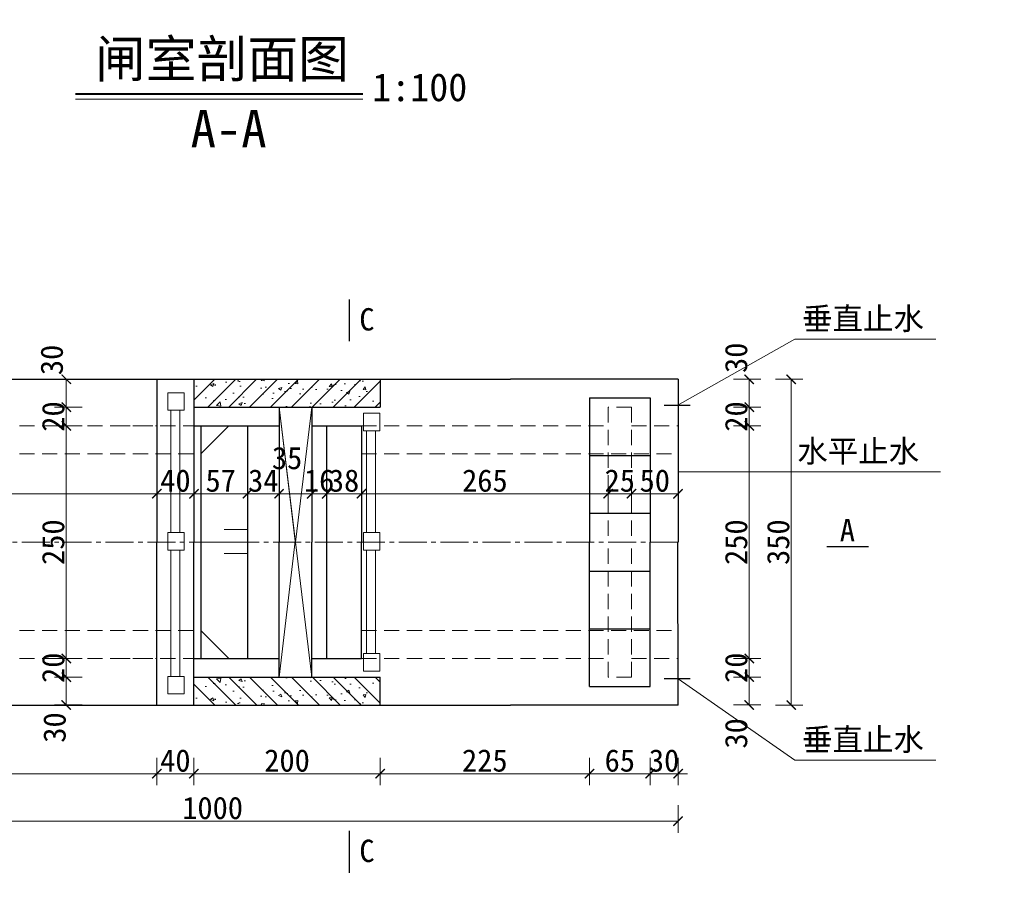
# Model space of a CAD drawing. Extents: x -13074 to 1448651, y 3648755 to 8081248.
# Tile 59 of 173: x 558884 to 558989, y 3858560 to 3858653. Entities that reach past the tile are written whole.
import ezdxf

# ---------------------------------------------------------------- set-up
doc = ezdxf.new("R2010")
doc.units = 0
doc.header["$PDMODE"] = 32
doc.header["$PDSIZE"] = 0.2
doc.linetypes.add('CENTER2', pattern=[1.125, 0.75, -0.125, 0.125, -0.125])
doc.linetypes.add('HIDDEN2', pattern=[0.1875, 0.125, -0.0625])
doc.layers.get('0').update_dxf_attribs({"linetype": 'CONTINUOUS'})
doc.layers.get('Defpoints').update_dxf_attribs({"linetype": 'CONTINUOUS'})
for name, color, linetype, lineweight in [('0.09标注线', 3, 'CONTINUOUS', 9), ('0.13填充', 8, 'CONTINUOUS', 9), ('0.15红线', 1, 'CONTINUOUS', 15), ('0.15虚线', 1, 'HIDDEN2', 15), ('0.30粗线', 7, 'CONTINUOUS', 30), ('文字', 7, 'CONTINUOUS', 15), ('新建路', 7, 'CONTINUOUS', 40), ('细实线', 3, 'CONTINUOUS', 20)]:
    doc.layers.add(name, color=color, linetype=linetype, lineweight=lineweight)
doc.layers.add('PUB_DIM', color=3, linetype='CONTINUOUS')
doc.styles.add('-仿宋_GB2312', font='FangSong_GB2312.ttf')
doc.styles.add('TSSD_Dimension', font='tssdeng.shx', dxfattribs={"width": 0.7, "bigfont": '1hztxt.shx'})
doc.dimstyles.new('TSSD_100_100', dxfattribs={"dimtxt": 300, "dimasz": 100, "dimexe": 100, "dimexo": 250, "dimgap": 100, "dimtad": 1, "dimdec": 0, "dimzin": 0, "dimdsep": 46, "dimtxsty": 'TSSD_Dimension', "dimblk": 'ARCHTICK', "dimcen": 0, "dimdle": 100, "dimclrt": 7, "dimadec": 0, "dimazin": 0, "dimtfac": 1, "dimtdec": 0, "dimtix": 1, "dimtmove": 2, "dimatfit": 3, "dimfxl": 1, "dimtolj": 1, "dimtzin": 0, "dimarcsym": 0})
doc.dimstyles.new('zzzz STANDARD', dxfattribs={"dimtxt": 2.3, "dimasz": 1, "dimexe": 1.25, "dimexo": 1.5, "dimgap": 0.2, "dimtad": 1, "dimdec": 0, "dimlfac": 10, "dimzin": 0, "dimdsep": 46, "dimtxsty": '-仿宋_GB2312', "dimblk": 'ARCHTICK', "dimcen": 0.09, "dimadec": 0, "dimazin": 0, "dimtfac": 1, "dimtdec": 0, "dimtix": 1, "dimtmove": 2, "dimatfit": 3, "dimfxl": 1.7, "dimfxlon": 1, "dimtolj": 1, "dimtzin": 0, "dimlwd": 9, "dimlwe": 9, "dimarcsym": 0})

# ---------------------------------------------------------------- blocks, each defined once
blk = doc.blocks.new('_ARCHTICK')
at = {"color": 0, "linetype": 'ByBlock', "const_width": 0.15}
blk.add_lwpolyline([(-0.5, -0.5), (0.5, 0.5)], dxfattribs=at)
blk = doc.blocks.new('*D1899')
at = {"layer": 'Defpoints', "color": 0, "linetype": 'Continuous', "lineweight": 13}
for p in [(558951.3, 3858581.75, -1.2), (558954.3, 3858579.75), (558954.3, 3858572.37)]:
    blk.add_point(p, dxfattribs=at)
at = {"layer": '新建路', "color": 0, "linetype": 'Continuous', "lineweight": 9}
for p, q in [((558951.3, 3858574.05), (558951.3, 3858571.12)), ((558954.3, 3858574.07), (558954.3, 3858571.12)), ((558951.3, 3858572.37), (558950.3, 3858572.37)), ((558951.3, 3858572.37), (558954.3, 3858572.37)), ((558954.3, 3858572.37), (558955.3, 3858572.37))]:
    blk.add_line(p, q, dxfattribs=at)
blk.add_blockref('_ARCHTICK', (558951.3, 3858572.37), dxfattribs=at)
at = {"layer": '新建路', "color": 0, "linetype": 'Continuous', "lineweight": 9, "rotation": 180}
blk.add_blockref('_ARCHTICK', (558954.3, 3858572.37), dxfattribs=at)
at = {"layer": '新建路', "color": 0, "linetype": 'Continuous', "lineweight": 13, "insert": (558952.8, 3858573.77), "char_height": 2.4, "attachment_point": 5, "style": '-仿宋_GB2312'}
blk.add_mtext('\\A1;30', dxfattribs=at)
blk = doc.blocks.new('*D1900')
at = {"layer": 'Defpoints', "color": 0, "linetype": 'Continuous', "lineweight": 13}
for p in [(558854.3, 3858579.75, -0.06), (558954.3, 3858579.75), (558854.3, 3858567.27)]:
    blk.add_point(p, dxfattribs=at)
at = {"layer": '新建路', "color": 0, "linetype": 'Continuous', "lineweight": 9}
for p, q in [((558854.3, 3858568.97), (558854.3, 3858566.02)), ((558954.3, 3858568.97), (558954.3, 3858566.02)), ((558954.3, 3858567.27), (558854.3, 3858567.27))]:
    blk.add_line(p, q, dxfattribs=at)
at = {"layer": '新建路', "color": 0, "linetype": 'Continuous', "lineweight": 9, "rotation": 180}
blk.add_blockref('_ARCHTICK', (558854.3, 3858567.27), dxfattribs=at)
at = {"layer": '新建路', "color": 0, "linetype": 'Continuous', "lineweight": 9}
blk.add_blockref('_ARCHTICK', (558954.3, 3858567.27), dxfattribs=at)
at = {"layer": '新建路', "color": 0, "linetype": 'Continuous', "lineweight": 13, "insert": (558904.3, 3858568.67), "char_height": 2.4, "attachment_point": 5, "style": '-仿宋_GB2312'}
blk.add_mtext('\\A1;1000', dxfattribs=at)
blk = doc.blocks.new('*D1907')
at = {"layer": 'Defpoints', "color": 0, "linetype": 'Continuous', "lineweight": 13}
for p in [(558954.3, 3858614.75), (558949.3, 3858611.75, -1.2), (558961.95, 3858611.75)]:
    blk.add_point(p, dxfattribs=at)
at = {"layer": '新建路', "color": 0, "linetype": 'Continuous', "lineweight": 9}
for p, q in [((558960.25, 3858614.75), (558963.2, 3858614.75)), ((558961.95, 3858614.75), (558961.95, 3858611.75)), ((558960.26, 3858611.75), (558963.2, 3858611.75))]:
    blk.add_line(p, q, dxfattribs=at)
for p, rotation in [((558961.95, 3858614.75), 90), ((558961.95, 3858611.75), 270)]:
    blk.add_blockref('_ARCHTICK', p, dxfattribs=dict(at, rotation=rotation))
at = {"layer": '新建路', "color": 0, "linetype": 'Continuous', "lineweight": 13, "insert": (558960.55, 3858617.06), "char_height": 2.4, "attachment_point": 5, "rotation": 90, "style": '-仿宋_GB2312'}
blk.add_mtext('\\A1;30', dxfattribs=at)
blk = doc.blocks.new('*D1908')
at = {"layer": 'Defpoints', "color": 0, "linetype": 'Continuous', "lineweight": 13}
for p in [(558949.3, 3858611.75, -1.2), (558954.3, 3858609.75, -1.04), (558961.95, 3858609.75)]:
    blk.add_point(p, dxfattribs=at)
at = {"layer": '新建路', "color": 0, "linetype": 'Continuous', "lineweight": 9}
for p, q in [((558960.26, 3858611.75), (558963.2, 3858611.75)), ((558961.95, 3858611.75), (558961.95, 3858612.75)), ((558961.95, 3858611.75), (558961.95, 3858609.75)), ((558960.27, 3858609.75), (558963.2, 3858609.75)), ((558961.95, 3858609.75), (558961.95, 3858608.75))]:
    blk.add_line(p, q, dxfattribs=at)
for p, rotation in [((558961.95, 3858611.75), 270), ((558961.95, 3858609.75), 90)]:
    blk.add_blockref('_ARCHTICK', p, dxfattribs=dict(at, rotation=rotation))
at = {"layer": '新建路', "color": 0, "linetype": 'Continuous', "lineweight": 13, "insert": (558960.55, 3858610.75), "char_height": 2.4, "attachment_point": 5, "rotation": 90, "style": '-仿宋_GB2312'}
blk.add_mtext('\\A1;20', dxfattribs=at)
blk = doc.blocks.new('*D1909')
at = {"layer": 'Defpoints', "color": 0, "linetype": 'Continuous', "lineweight": 13}
for p in [(558954.3, 3858609.75, -1.04), (558954.3, 3858584.75, -0.6), (558961.95, 3858584.75)]:
    blk.add_point(p, dxfattribs=at)
at = {"layer": '新建路', "color": 0, "linetype": 'Continuous', "lineweight": 9}
for p, q in [((558960.27, 3858609.75), (558963.2, 3858609.75)), ((558961.95, 3858609.75), (558961.95, 3858584.75)), ((558960.26, 3858584.75), (558963.2, 3858584.75))]:
    blk.add_line(p, q, dxfattribs=at)
for p, rotation in [((558961.95, 3858609.75), 90), ((558961.95, 3858584.75), 270)]:
    blk.add_blockref('_ARCHTICK', p, dxfattribs=dict(at, rotation=rotation))
at = {"layer": '新建路', "color": 0, "linetype": 'Continuous', "lineweight": 13, "insert": (558960.55, 3858597.25), "char_height": 2.4, "attachment_point": 5, "rotation": 90, "style": '-仿宋_GB2312'}
blk.add_mtext('\\A1;250', dxfattribs=at)
blk = doc.blocks.new('*D1910')
at = {"layer": 'Defpoints', "color": 0, "linetype": 'Continuous', "lineweight": 13}
for p in [(558954.3, 3858584.75, -0.6), (558949.3, 3858582.75, -1.2), (558961.95, 3858582.75)]:
    blk.add_point(p, dxfattribs=at)
at = {"layer": '新建路', "color": 0, "linetype": 'Continuous', "lineweight": 9}
for p, q in [((558961.95, 3858584.75), (558961.95, 3858585.75)), ((558960.26, 3858584.75), (558963.2, 3858584.75)), ((558961.95, 3858584.75), (558961.95, 3858582.75)), ((558960.26, 3858582.75), (558963.2, 3858582.75)), ((558961.95, 3858582.75), (558961.95, 3858581.75))]:
    blk.add_line(p, q, dxfattribs=at)
for p, rotation in [((558961.95, 3858584.75), 270), ((558961.95, 3858582.75), 90)]:
    blk.add_blockref('_ARCHTICK', p, dxfattribs=dict(at, rotation=rotation))
at = {"layer": '新建路', "color": 0, "linetype": 'Continuous', "lineweight": 13, "insert": (558960.55, 3858583.75), "char_height": 2.4, "attachment_point": 5, "rotation": 90, "style": '-仿宋_GB2312'}
blk.add_mtext('\\A1;20', dxfattribs=at)
blk = doc.blocks.new('*D1911')
at = {"layer": 'Defpoints', "color": 0, "linetype": 'Continuous', "lineweight": 13}
for p in [(558949.3, 3858582.75, -1.2), (558954.3, 3858579.75), (558961.95, 3858579.75)]:
    blk.add_point(p, dxfattribs=at)
at = {"layer": '新建路', "color": 0, "linetype": 'Continuous', "lineweight": 9}
for p, q in [((558960.26, 3858582.75), (558963.2, 3858582.75)), ((558961.95, 3858582.75), (558961.95, 3858579.75)), ((558960.25, 3858579.75), (558963.2, 3858579.75))]:
    blk.add_line(p, q, dxfattribs=at)
for p, rotation in [((558961.95, 3858582.75), 90), ((558961.95, 3858579.75), 270)]:
    blk.add_blockref('_ARCHTICK', p, dxfattribs=dict(at, rotation=rotation))
at = {"layer": '新建路', "color": 0, "linetype": 'Continuous', "lineweight": 13, "insert": (558960.55, 3858576.7), "char_height": 2.4, "attachment_point": 5, "rotation": 90, "style": '-仿宋_GB2312'}
blk.add_mtext('\\A1;30', dxfattribs=at)
blk = doc.blocks.new('*D1913')
at = {"layer": 'Defpoints', "color": 0, "linetype": 'Continuous', "lineweight": 13}
for p in [(558954.3, 3858614.75), (558949.3, 3858609.75, -1.2), (558949.3, 3858602.45)]:
    blk.add_point(p, dxfattribs=at)
at = {"layer": '新建路', "color": 0, "linetype": 'Continuous', "lineweight": 9}
for p, q in [((558949.3, 3858604.12), (558949.3, 3858601.2)), ((558954.3, 3858604.15), (558954.3, 3858601.2)), ((558954.3, 3858602.45), (558949.3, 3858602.45))]:
    blk.add_line(p, q, dxfattribs=at)
at = {"layer": '新建路', "color": 0, "linetype": 'Continuous', "lineweight": 9, "rotation": 180}
blk.add_blockref('_ARCHTICK', (558949.3, 3858602.45), dxfattribs=at)
at = {"layer": '新建路', "color": 0, "linetype": 'Continuous', "lineweight": 9}
blk.add_blockref('_ARCHTICK', (558954.3, 3858602.45), dxfattribs=at)
at = {"layer": '新建路', "color": 0, "linetype": 'Continuous', "lineweight": 13, "insert": (558951.8, 3858603.85), "char_height": 2.4, "attachment_point": 5, "style": '-仿宋_GB2312'}
blk.add_mtext('\\A1;50', dxfattribs=at)
blk = doc.blocks.new('*D1914')
at = {"layer": 'Defpoints', "color": 0, "linetype": 'Continuous', "lineweight": 13}
for p in [(558946.79, 3858611.75, -1.2), (558949.3, 3858609.75, -1.2), (558946.79, 3858602.45)]:
    blk.add_point(p, dxfattribs=at)
at = {"layer": '新建路', "color": 0, "linetype": 'Continuous', "lineweight": 9}
for p, q in [((558946.79, 3858604.13), (558946.79, 3858601.2)), ((558949.3, 3858604.12), (558949.3, 3858601.2)), ((558946.79, 3858602.45), (558945.79, 3858602.45)), ((558949.3, 3858602.45), (558946.79, 3858602.45)), ((558949.3, 3858602.45), (558950.3, 3858602.45))]:
    blk.add_line(p, q, dxfattribs=at)
blk.add_blockref('_ARCHTICK', (558946.79, 3858602.45), dxfattribs=at)
at = {"layer": '新建路', "color": 0, "linetype": 'Continuous', "lineweight": 9, "rotation": 180}
blk.add_blockref('_ARCHTICK', (558949.3, 3858602.45), dxfattribs=at)
at = {"layer": '新建路', "color": 0, "linetype": 'Continuous', "lineweight": 13, "insert": (558948.04, 3858603.85), "char_height": 2.4, "attachment_point": 5, "style": '-仿宋_GB2312'}
blk.add_mtext('\\A1;25', dxfattribs=at)
blk = doc.blocks.new('*D1915')
at = {"layer": 'Defpoints', "color": 0, "linetype": 'Continuous', "lineweight": 13}
for p in [(558946.8, 3858611.75, -1.2), (558920.3, 3858609.75, 0.83), (558920.3, 3858602.45)]:
    blk.add_point(p, dxfattribs=at)
at = {"layer": '新建路', "color": 0, "linetype": 'Continuous', "lineweight": 9}
for p, q in [((558920.3, 3858604.13), (558920.3, 3858601.2)), ((558946.8, 3858604.13), (558946.8, 3858601.2)), ((558946.8, 3858602.45), (558920.3, 3858602.45))]:
    blk.add_line(p, q, dxfattribs=at)
at = {"layer": '新建路', "color": 0, "linetype": 'Continuous', "lineweight": 9, "rotation": 180}
blk.add_blockref('_ARCHTICK', (558920.3, 3858602.45), dxfattribs=at)
at = {"layer": '新建路', "color": 0, "linetype": 'Continuous', "lineweight": 9}
blk.add_blockref('_ARCHTICK', (558946.8, 3858602.45), dxfattribs=at)
at = {"layer": '新建路', "color": 0, "linetype": 'Continuous', "lineweight": 13, "insert": (558933.55, 3858603.85), "char_height": 2.4, "attachment_point": 5, "style": '-仿宋_GB2312'}
blk.add_mtext('\\A1;265', dxfattribs=at)
blk = doc.blocks.new('*D1916')
at = {"layer": 'Defpoints', "color": 0, "linetype": 'Continuous', "lineweight": 13}
for p in [(558916.55, 3858609.75), (558920.3, 3858606.75, -0.6), (558916.55, 3858602.45)]:
    blk.add_point(p, dxfattribs=at)
at = {"layer": '新建路', "color": 0, "linetype": 'Continuous', "lineweight": 9}
for p, q in [((558916.55, 3858604.15), (558916.55, 3858601.2)), ((558920.3, 3858604.13), (558920.3, 3858601.2)), ((558920.3, 3858602.45), (558916.55, 3858602.45))]:
    blk.add_line(p, q, dxfattribs=at)
at = {"layer": '新建路', "color": 0, "linetype": 'Continuous', "lineweight": 9, "rotation": 180}
blk.add_blockref('_ARCHTICK', (558916.55, 3858602.45), dxfattribs=at)
at = {"layer": '新建路', "color": 0, "linetype": 'Continuous', "lineweight": 9}
blk.add_blockref('_ARCHTICK', (558920.3, 3858602.45), dxfattribs=at)
at = {"layer": '新建路', "color": 0, "linetype": 'Continuous', "lineweight": 13, "insert": (558918.42, 3858603.85), "char_height": 2.4, "attachment_point": 5, "style": '-仿宋_GB2312'}
blk.add_mtext('\\A1;38', dxfattribs=at)
blk = doc.blocks.new('*D1917')
at = {"layer": 'Defpoints', "color": 0, "linetype": 'Continuous', "lineweight": 13}
for p in [(558914.94, 3858609.75, -0.96), (558916.55, 3858609.75), (558914.94, 3858602.45)]:
    blk.add_point(p, dxfattribs=at)
at = {"layer": '新建路', "color": 0, "linetype": 'Continuous', "lineweight": 9}
for p, q in [((558914.94, 3858604.13), (558914.94, 3858601.2)), ((558916.55, 3858604.15), (558916.55, 3858601.2)), ((558914.94, 3858602.45), (558913.94, 3858602.45)), ((558916.55, 3858602.45), (558914.94, 3858602.45)), ((558916.55, 3858602.45), (558917.55, 3858602.45))]:
    blk.add_line(p, q, dxfattribs=at)
blk.add_blockref('_ARCHTICK', (558914.94, 3858602.45), dxfattribs=at)
at = {"layer": '新建路', "color": 0, "linetype": 'Continuous', "lineweight": 9, "rotation": 180}
blk.add_blockref('_ARCHTICK', (558916.55, 3858602.45), dxfattribs=at)
at = {"layer": '新建路', "color": 0, "linetype": 'Continuous', "lineweight": 13, "insert": (558915.74, 3858603.85), "char_height": 2.4, "attachment_point": 5, "style": '-仿宋_GB2312'}
blk.add_mtext('\\A1;16', dxfattribs=at)
blk = doc.blocks.new('*D1918')
at = {"layer": 'Defpoints', "color": 0, "linetype": 'Continuous', "lineweight": 13}
for p in [(558911.44, 3858611.75, -0.95), (558914.94, 3858609.75, -0.96), (558911.44, 3858602.45)]:
    blk.add_point(p, dxfattribs=at)
at = {"layer": '新建路', "color": 0, "linetype": 'Continuous', "lineweight": 9}
for p, q in [((558911.44, 3858604.13), (558911.44, 3858601.2)), ((558914.94, 3858604.13), (558914.94, 3858601.2)), ((558914.94, 3858602.45), (558911.44, 3858602.45))]:
    blk.add_line(p, q, dxfattribs=at)
at = {"layer": '新建路', "color": 0, "linetype": 'Continuous', "lineweight": 9, "rotation": 180}
blk.add_blockref('_ARCHTICK', (558911.44, 3858602.45), dxfattribs=at)
at = {"layer": '新建路', "color": 0, "linetype": 'Continuous', "lineweight": 9}
blk.add_blockref('_ARCHTICK', (558914.94, 3858602.45), dxfattribs=at)
at = {"layer": '新建路', "color": 0, "linetype": 'Continuous', "lineweight": 13, "insert": (558912.3, 3858606.27), "char_height": 2.4, "attachment_point": 5, "style": '-仿宋_GB2312'}
blk.add_mtext('\\A1;35', dxfattribs=at)
blk = doc.blocks.new('*D1919')
at = {"layer": 'Defpoints', "color": 0, "linetype": 'Continuous', "lineweight": 13}
for p in [(558911.44, 3858611.75, -0.95), (558908.05, 3858609.75, 0.32), (558908.05, 3858602.45)]:
    blk.add_point(p, dxfattribs=at)
at = {"layer": '新建路', "color": 0, "linetype": 'Continuous', "lineweight": 9}
for p, q in [((558908.05, 3858604.14), (558908.05, 3858601.2)), ((558911.44, 3858604.13), (558911.44, 3858601.2)), ((558911.44, 3858602.45), (558908.05, 3858602.45))]:
    blk.add_line(p, q, dxfattribs=at)
at = {"layer": '新建路', "color": 0, "linetype": 'Continuous', "lineweight": 9, "rotation": 180}
blk.add_blockref('_ARCHTICK', (558908.05, 3858602.45), dxfattribs=at)
at = {"layer": '新建路', "color": 0, "linetype": 'Continuous', "lineweight": 9}
blk.add_blockref('_ARCHTICK', (558911.44, 3858602.45), dxfattribs=at)
at = {"layer": '新建路', "color": 0, "linetype": 'Continuous', "lineweight": 13, "insert": (558909.74, 3858603.85), "char_height": 2.4, "attachment_point": 5, "style": '-仿宋_GB2312'}
blk.add_mtext('\\A1;34', dxfattribs=at)
blk = doc.blocks.new('*D1920')
at = {"layer": 'Defpoints', "color": 0, "linetype": 'Continuous', "lineweight": 13}
for p in [(558902.3, 3858609.75, -0.29), (558908.05, 3858609.75, 0.32), (558902.3, 3858602.45)]:
    blk.add_point(p, dxfattribs=at)
at = {"layer": '新建路', "color": 0, "linetype": 'Continuous', "lineweight": 9}
for p, q in [((558902.3, 3858604.14), (558902.3, 3858601.2)), ((558908.05, 3858604.14), (558908.05, 3858601.2)), ((558908.05, 3858602.45), (558902.3, 3858602.45))]:
    blk.add_line(p, q, dxfattribs=at)
at = {"layer": '新建路', "color": 0, "linetype": 'Continuous', "lineweight": 9, "rotation": 180}
blk.add_blockref('_ARCHTICK', (558902.3, 3858602.45), dxfattribs=at)
at = {"layer": '新建路', "color": 0, "linetype": 'Continuous', "lineweight": 9}
blk.add_blockref('_ARCHTICK', (558908.05, 3858602.45), dxfattribs=at)
at = {"layer": '新建路', "color": 0, "linetype": 'Continuous', "lineweight": 13, "insert": (558905.17, 3858603.85), "char_height": 2.4, "attachment_point": 5, "style": '-仿宋_GB2312'}
blk.add_mtext('\\A1;57', dxfattribs=at)
blk = doc.blocks.new('*D1921')
at = {"layer": 'Defpoints', "color": 0, "linetype": 'Continuous', "lineweight": 13}
for p in [(558898.3, 3858609.75, -1.48), (558902.3, 3858609.75, -0.29), (558898.3, 3858602.45)]:
    blk.add_point(p, dxfattribs=at)
at = {"layer": '新建路', "color": 0, "linetype": 'Continuous', "lineweight": 9}
for p, q in [((558898.3, 3858604.1), (558898.3, 3858601.2)), ((558902.3, 3858604.14), (558902.3, 3858601.2)), ((558902.3, 3858602.45), (558898.3, 3858602.45))]:
    blk.add_line(p, q, dxfattribs=at)
at = {"layer": '新建路', "color": 0, "linetype": 'Continuous', "lineweight": 9, "rotation": 180}
blk.add_blockref('_ARCHTICK', (558898.3, 3858602.45), dxfattribs=at)
at = {"layer": '新建路', "color": 0, "linetype": 'Continuous', "lineweight": 9}
blk.add_blockref('_ARCHTICK', (558902.3, 3858602.45), dxfattribs=at)
at = {"layer": '新建路', "color": 0, "linetype": 'Continuous', "lineweight": 13, "insert": (558900.3, 3858603.85), "char_height": 2.4, "attachment_point": 5, "style": '-仿宋_GB2312'}
blk.add_mtext('\\A1;40', dxfattribs=at)
blk = doc.blocks.new('*D1922')
at = {"layer": 'Defpoints', "color": 0, "linetype": 'Continuous', "lineweight": 13}
for p in [(558898.3, 3858614.75, -0.06), (558854.3, 3858609.75, -0.06), (558854.3, 3858602.45)]:
    blk.add_point(p, dxfattribs=at)
at = {"layer": '新建路', "color": 0, "linetype": 'Continuous', "lineweight": 9}
for p, q in [((558854.3, 3858604.15), (558854.3, 3858601.2)), ((558898.3, 3858604.15), (558898.3, 3858601.2)), ((558898.3, 3858602.45), (558854.3, 3858602.45))]:
    blk.add_line(p, q, dxfattribs=at)
at = {"layer": '新建路', "color": 0, "linetype": 'Continuous', "lineweight": 9, "rotation": 180}
blk.add_blockref('_ARCHTICK', (558854.3, 3858602.45), dxfattribs=at)
at = {"layer": '新建路', "color": 0, "linetype": 'Continuous', "lineweight": 9}
blk.add_blockref('_ARCHTICK', (558898.3, 3858602.45), dxfattribs=at)
at = {"layer": '新建路', "color": 0, "linetype": 'Continuous', "lineweight": 13, "insert": (558876.3, 3858603.85), "char_height": 2.4, "attachment_point": 5, "style": '-仿宋_GB2312'}
blk.add_mtext('\\A1;440', dxfattribs=at)
blk = doc.blocks.new('*D1923')
at = {"layer": 'Defpoints', "color": 0, "linetype": 'Continuous', "lineweight": 13}
for p in [(558902.3, 3858614.75), (558888.58, 3858611.75), (558902.3, 3858611.75)]:
    blk.add_point(p, dxfattribs=at)
at = {"layer": '新建路', "color": 0, "linetype": 'Continuous', "lineweight": 9}
for p, q in [((558890.28, 3858614.75), (558887.33, 3858614.75)), ((558888.58, 3858614.75), (558888.58, 3858611.75)), ((558890.28, 3858611.75), (558887.33, 3858611.75))]:
    blk.add_line(p, q, dxfattribs=at)
for p, rotation in [((558888.58, 3858614.75), 90), ((558888.58, 3858611.75), 270)]:
    blk.add_blockref('_ARCHTICK', p, dxfattribs=dict(at, rotation=rotation))
at = {"layer": '新建路', "color": 0, "linetype": 'Continuous', "lineweight": 13, "insert": (558887.03, 3858616.83), "char_height": 2.4, "attachment_point": 5, "rotation": 90, "style": '-仿宋_GB2312'}
blk.add_mtext('\\A1;30', dxfattribs=at)
blk = doc.blocks.new('*D1924')
at = {"layer": 'Defpoints', "color": 0, "linetype": 'Continuous', "lineweight": 13}
for p in [(558902.3, 3858611.75), (558888.58, 3858609.75), (558905.3, 3858609.75)]:
    blk.add_point(p, dxfattribs=at)
at = {"layer": '新建路', "color": 0, "linetype": 'Continuous', "lineweight": 9}
for p, q in [((558890.28, 3858611.75), (558887.33, 3858611.75)), ((558888.58, 3858611.75), (558888.58, 3858612.75)), ((558888.58, 3858611.75), (558888.58, 3858609.75)), ((558890.28, 3858609.75), (558887.33, 3858609.75)), ((558888.58, 3858609.75), (558888.58, 3858608.75))]:
    blk.add_line(p, q, dxfattribs=at)
for p, rotation in [((558888.58, 3858611.75), 270), ((558888.58, 3858609.75), 90)]:
    blk.add_blockref('_ARCHTICK', p, dxfattribs=dict(at, rotation=rotation))
at = {"layer": '新建路', "color": 0, "linetype": 'Continuous', "lineweight": 13, "insert": (558887.18, 3858610.75), "char_height": 2.4, "attachment_point": 5, "rotation": 90, "style": '-仿宋_GB2312'}
blk.add_mtext('\\A1;20', dxfattribs=at)
blk = doc.blocks.new('*D1925')
at = {"layer": 'Defpoints', "color": 0, "linetype": 'Continuous', "lineweight": 13}
for p in [(558905.3, 3858609.75), (558888.58, 3858584.75), (558905.3, 3858584.75)]:
    blk.add_point(p, dxfattribs=at)
at = {"layer": '新建路', "color": 0, "linetype": 'Continuous', "lineweight": 9}
for p, q in [((558890.28, 3858609.75), (558887.33, 3858609.75)), ((558888.58, 3858609.75), (558888.58, 3858584.75)), ((558890.28, 3858584.75), (558887.33, 3858584.75))]:
    blk.add_line(p, q, dxfattribs=at)
for p, rotation in [((558888.58, 3858609.75), 90), ((558888.58, 3858584.75), 270)]:
    blk.add_blockref('_ARCHTICK', p, dxfattribs=dict(at, rotation=rotation))
at = {"layer": '新建路', "color": 0, "linetype": 'Continuous', "lineweight": 13, "insert": (558887.18, 3858597.25), "char_height": 2.4, "attachment_point": 5, "rotation": 90, "style": '-仿宋_GB2312'}
blk.add_mtext('\\A1;250', dxfattribs=at)
blk = doc.blocks.new('*D1926')
at = {"layer": 'Defpoints', "color": 0, "linetype": 'Continuous', "lineweight": 13}
for p in [(558905.3, 3858584.75), (558888.58, 3858582.75), (558905.3, 3858582.75)]:
    blk.add_point(p, dxfattribs=at)
at = {"layer": '新建路', "color": 0, "linetype": 'Continuous', "lineweight": 9}
for p, q in [((558888.58, 3858584.75), (558888.58, 3858585.75)), ((558890.28, 3858584.75), (558887.33, 3858584.75)), ((558888.58, 3858584.75), (558888.58, 3858582.75)), ((558890.28, 3858582.75), (558887.33, 3858582.75)), ((558888.58, 3858582.75), (558888.58, 3858581.75))]:
    blk.add_line(p, q, dxfattribs=at)
for p, rotation in [((558888.58, 3858584.75), 270), ((558888.58, 3858582.75), 90)]:
    blk.add_blockref('_ARCHTICK', p, dxfattribs=dict(at, rotation=rotation))
at = {"layer": '新建路', "color": 0, "linetype": 'Continuous', "lineweight": 13, "insert": (558887.18, 3858583.75), "char_height": 2.4, "attachment_point": 5, "rotation": 90, "style": '-仿宋_GB2312'}
blk.add_mtext('\\A1;20', dxfattribs=at)
blk = doc.blocks.new('*D1927')
at = {"layer": 'Defpoints', "color": 0, "linetype": 'Continuous', "lineweight": 13}
for p in [(558905.3, 3858582.75), (558888.58, 3858579.75), (558902.3, 3858579.75)]:
    blk.add_point(p, dxfattribs=at)
at = {"layer": '新建路', "color": 0, "linetype": 'Continuous', "lineweight": 9}
for p, q in [((558890.28, 3858582.75), (558887.33, 3858582.75)), ((558888.58, 3858582.75), (558888.58, 3858579.75)), ((558890.28, 3858579.75), (558887.33, 3858579.75))]:
    blk.add_line(p, q, dxfattribs=at)
for p, rotation in [((558888.58, 3858582.75), 90), ((558888.58, 3858579.75), 270)]:
    blk.add_blockref('_ARCHTICK', p, dxfattribs=dict(at, rotation=rotation))
at = {"layer": '新建路', "color": 0, "linetype": 'Continuous', "lineweight": 13, "insert": (558887.33, 3858577.33), "char_height": 2.4, "attachment_point": 5, "rotation": 90, "style": '-仿宋_GB2312'}
blk.add_mtext('\\A1;30', dxfattribs=at)
blk = doc.blocks.new('*D1928')
at = {"layer": 'Defpoints', "color": 0, "linetype": 'Continuous', "lineweight": 13}
for p in [(558944.79, 3858581.75, -0.6), (558922.3, 3858579.75, 1.87), (558944.79, 3858572.37)]:
    blk.add_point(p, dxfattribs=at)
at = {"layer": '新建路', "color": 0, "linetype": 'Continuous', "lineweight": 9}
for p, q in [((558922.3, 3858574), (558922.3, 3858571.12)), ((558944.79, 3858574.06), (558944.79, 3858571.12)), ((558922.3, 3858572.37), (558944.79, 3858572.37))]:
    blk.add_line(p, q, dxfattribs=at)
at = {"layer": '新建路', "color": 0, "linetype": 'Continuous', "lineweight": 9, "rotation": 180}
blk.add_blockref('_ARCHTICK', (558922.3, 3858572.37), dxfattribs=at)
at = {"layer": '新建路', "color": 0, "linetype": 'Continuous', "lineweight": 9}
blk.add_blockref('_ARCHTICK', (558944.79, 3858572.37), dxfattribs=at)
at = {"layer": '新建路', "color": 0, "linetype": 'Continuous', "lineweight": 13, "insert": (558933.54, 3858573.77), "char_height": 2.4, "attachment_point": 5, "style": '-仿宋_GB2312'}
blk.add_mtext('\\A1;225', dxfattribs=at)
blk = doc.blocks.new('*D1656')
at = {"layer": 'Defpoints', "color": 0, "lineweight": 13}
for p in [(795706, 267581), (795535, 266220), (795733, 266164), (795134, 265865), (795134, 265865)]:
    blk.add_point(p, dxfattribs=at)
at = {"layer": 'PUB_DIM', "color": 0, "lineweight": -2}
blk.add_arc((795134, 265865), 536, 26.5651, 71.5651, dxfattribs=at)
at = {"layer": 'PUB_DIM', "color": 0, "lineweight": -2, "xscale": 100, "yscale": 100, "zscale": 100}
for p, rotation in [((795303, 266373), 161.5650511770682), ((795614, 266104), 296.5650511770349)]:
    blk.add_blockref('_ARCHTICK', p, dxfattribs=dict(at, rotation=rotation))
blk = doc.blocks.new('123')
at = {"layer": 'PUB_DIM', "color": 7}
dim = blk.add_angular_dim_2l(base=(795535.2, 266220.4), line1=((795732.5, 266163.8), (795133.8, 265864.5)), line2=((795133.8, 265864.5), (795706, 267580.9)), text=' ', dimstyle='TSSD_100_100', dxfattribs=at)
dim.commit()
dim.dimension.update_dxf_attribs({"geometry": '*D1656', "text_midpoint": (426562.1, 722353.3)})

msp = doc.modelspace()

# ---------------------------------------------------------------- hatches: boundary and pattern name
at = {"layer": '0.09标注线', "linetype": 'Continuous', "lineweight": 13}
h = msp.add_hatch(dxfattribs=at)
h.set_pattern_fill('AR-CONC', color=256, scale=0.02, style=0)
h.set_pattern_definition([(50, (558899.2953, 3858611.747), (3.6437, -0.3188), [0.381, -4.191]), (355, (558899.2953, 3858611.747), (-0.70486, 3.82113), [0.3048, -3.3528]), (100.451, (558899.599, 3858611.7204), (2.93885, 3.50233), [0.3238, -3.5618]), (46.184, (558899.2953, 3858612.763), (5.4216, -0.84085), [0.5715, -6.2865]), (96.636, (558899.747, 3858612.693), (4.7481, 4.9485), [0.4857, -5.3427]), (351.184, (558899.2953, 3858612.763), (4.7481, 4.9485), [0.4572, -5.0292]), (21, (558899.8033, 3858612.509), (3.0323, -2.0453), [0.381, -4.191]), (326, (558899.8033, 3858612.509), (1.23604, 3.68376), [0.3048, -3.3528]), (71.451, (558900.056, 3858612.3385), (4.26833, 1.63846), [0.3238, -3.5618]), (37.5, (558899.2953, 3858611.7469), (0.06177, 1.6911), [0, -3.31216, 0, -3.4036, 0, -3.3655]), (7.5, (558899.2953, 3858611.747), (1.3364, 2.00361), [0, -1.94056, 0, -3.23596, 0, -1.2827]), (327.5, (558898.1624, 3858611.7469), (2.71181, -0.114575), [0, -1.27, 0, -3.9624, 0, -5.2578]), (317.5, (558897.6544, 3858611.747), (2.96258, 0.50853), [0, -1.651, 0, -2.63144, 0, -3.7338])])
h.paths.add_polyline_path([(558902.295, 3858614.747), (558902.295, 3858611.747), (558902.295, 3858611.747), (558902.295, 3858614.747)])
h.paths.add_polyline_path([(558922.296, 3858611.747), (558922.296, 3858614.747), (558902.295, 3858614.747), (558902.295, 3858611.747)])
h = msp.add_hatch(dxfattribs=at)
h.set_pattern_fill('ANSI31', color=256, scale=0.5, style=0)
h.set_pattern_definition([(45, (558899.2953, 3858611.747), (-1.12253, 1.12253), [])])
h.paths.add_polyline_path([(558902.295, 3858614.747), (558902.295, 3858611.747), (558902.295, 3858611.747), (558902.295, 3858614.747)])
h.paths.add_polyline_path([(558922.296, 3858611.747), (558922.296, 3858614.747), (558902.295, 3858614.747), (558902.295, 3858611.747)])
h = msp.add_hatch(dxfattribs=at)
h.set_pattern_fill('AR-CONC', color=256, scale=0.02, style=0)
h.set_pattern_definition([(310, (558899.2953, 3858582.747), (3.6437, 0.3188), [0.381, -4.191]), (5, (558899.2953, 3858582.747), (-0.70486, -3.82113), [0.3048, -3.3528]), (259.549, (558899.599, 3858582.7735), (2.93885, -3.50233), [0.3238, -3.5618]), (313.816, (558899.2953, 3858581.731), (5.4216, 0.84085), [0.5715, -6.2865]), (263.364, (558899.747, 3858581.801), (4.7481, -4.9485), [0.4857, -5.3427]), (8.816, (558899.2953, 3858581.731), (4.7481, -4.9485), [0.4572, -5.0292]), (339, (558899.8033, 3858581.985), (3.0323, 2.0453), [0.381, -4.191]), (34, (558899.8033, 3858581.985), (1.23604, -3.68376), [0.3048, -3.3528]), (288.549, (558900.056, 3858582.1554), (4.26833, -1.63846), [0.3238, -3.5618]), (322.5, (558899.2953, 3858582.7469), (0.06177, -1.6911), [0, -3.31216, 0, -3.4036, 0, -3.3655]), (352.5, (558899.2953, 3858582.747), (1.3364, -2.00361), [0, -1.94056, 0, -3.23596, 0, -1.2827]), (32.5, (558898.1624, 3858582.7469), (2.71181, 0.114575), [0, -1.27, 0, -3.9624, 0, -5.2578]), (42.5, (558897.6544, 3858582.747), (2.96258, -0.50853), [0, -1.651, 0, -2.63144, 0, -3.7338])])
h.paths.add_polyline_path([(558902.295, 3858579.747), (558902.295, 3858582.747), (558902.295, 3858582.747), (558902.295, 3858579.747)])
h.paths.add_polyline_path([(558922.296, 3858582.747), (558922.296, 3858579.747), (558902.295, 3858579.747), (558902.295, 3858582.747)])
h = msp.add_hatch(dxfattribs=at)
h.set_pattern_fill('ANSI31', color=256, scale=0.5, style=0)
h.set_pattern_definition([(315, (558899.2953, 3858582.747), (-1.12253, -1.12253), [])])
h.paths.add_polyline_path([(558902.295, 3858579.747), (558902.295, 3858582.747), (558902.295, 3858582.747), (558902.295, 3858579.747)])
h.paths.add_polyline_path([(558922.296, 3858582.747), (558922.296, 3858579.747), (558902.295, 3858579.747), (558902.295, 3858582.747)])

# ---------------------------------------------------------------- linework, layer by layer
for p, q in [((558954.202, 3858611.928, -0.536), (558966.862, 3858619.054)), ((558914.944, 3858582.747, 0.527), (558911.444, 3858611.747, 0.528)), ((558903.045, 3858606.747, 1.799), (558906.048, 3858609.747, 0.311)), ((558908.045, 3858598.619, 1.798), (558905.545, 3858598.619, 1.798)), ((558908.045, 3858597.247, 1.798), (558903.045, 3858597.247, 1.798)), ((558908.045, 3858596.031, 1.798), (558905.545, 3858596.031, 1.798)), ((558903.045, 3858587.747, 1.799), (558906.048, 3858584.747, 0.311)), ((558954.296, 3858582.566, -0.536), (558966.862, 3858573.823))]:
    msp.add_line(p, q, dxfattribs=at)
at = {"layer": '0.09标注线', "color": 3, "lineweight": 13}
for p, q in [((558966.862, 3858619.054), (558981.989, 3858619.054)), ((558954.296, 3858604.802, -0.304), (558982.497, 3858604.802, -0.304)), ((558966.862, 3858573.823), (558981.989, 3858573.823))]:
    msp.add_line(p, q, dxfattribs=at)
at = {"layer": '0.09标注线', "ltscale": 0.005}
for p, q in [((558913.181, 3858597.354, 0.527), (558911.444, 3858611.747, 0.528)), ((558914.944, 3858611.747, 0.527), (558913.194, 3858597.247, 0.527)), ((558913.181, 3858597.354, 0.527), (558911.444, 3858582.747, 0.528)), ((558914.944, 3858582.747, 0.527), (558913.194, 3858597.247, 0.527))]:
    msp.add_line(p, q, dxfattribs=at)
at = {"layer": '0.09标注线', "color": 3, "lineweight": 9}
msp.add_line((558954.297, 3858587.747, -0.536), (558954.295, 3858587.747, -0.536), dxfattribs=at)
at = {"layer": '0.13填充', "lineweight": 40, "ltscale": 0.005}
msp.add_line((558889.571, 3858645.413), (558920.419, 3858645.413), dxfattribs=at)
at = {"layer": '0.13填充', "ltscale": 0.005}
msp.add_line((558889.571, 3858644.866), (558920.419, 3858644.866), dxfattribs=at)
at = {"layer": '0.15红线', "color": 7}
for p, q in [((558899.818, 3858598.273, 0.848), (558899.818, 3858611.428, 0.848)), ((558900.787, 3858611.428, 0.848), (558900.787, 3858598.273, 0.848)), ((558920.838, 3858598.273, 0.848), (558920.838, 3858609.226, 0.848)), ((558921.807, 3858609.226, 0.848), (558921.807, 3858598.273, 0.848)), ((558899.818, 3858582.823, 0.848), (558899.818, 3858596.398, 0.848)), ((558900.787, 3858596.398, 0.848), (558900.787, 3858582.823, 0.848)), ((558920.838, 3858585.268, 0.848), (558920.838, 3858596.398, 0.848)), ((558921.807, 3858596.398, 0.848), (558921.807, 3858585.268, 0.848))]:
    msp.add_line(p, q, dxfattribs=at)
at = {"layer": '0.15红线', "color": 7, "elevation": 0.886}
for points in [[(558901.247, 3858611.428), (558899.473, 3858611.428), (558899.473, 3858613.303), (558901.247, 3858613.303)], [(558922.268, 3858609.226), (558920.493, 3858609.226), (558920.493, 3858611.101), (558922.268, 3858611.101)], [(558901.247, 3858598.273), (558899.473, 3858598.273), (558899.473, 3858596.398), (558901.247, 3858596.398)], [(558922.268, 3858598.273), (558920.493, 3858598.273), (558920.493, 3858596.398), (558922.268, 3858596.398)], [(558922.268, 3858585.268), (558920.493, 3858585.268), (558920.493, 3858583.393), (558922.268, 3858583.393)], [(558901.247, 3858582.823), (558899.473, 3858582.823), (558899.473, 3858580.948), (558901.247, 3858580.948)]]:
    msp.add_lwpolyline(points, close=True, dxfattribs=at)
at = {"layer": '0.15红线', "color": 7, "elevation": -0.536}
for points in [[(558954.295, 3858610.855), (558954.295, 3858612.63)], [(558954.297, 3858583.638), (558954.295, 3858583.638), (558954.295, 3858581.864), (558954.297, 3858581.864)]]:
    msp.add_lwpolyline(points, dxfattribs=at)
at = {"layer": '0.15虚线', "ltscale": 13}
for p, q in [((558946.795, 3858611.747, -0.601), (558946.795, 3858597.247, -0.601)), ((558949.295, 3858611.747, -0.601), (558946.795, 3858611.747, -0.601)), ((558949.295, 3858611.747, -0.601), (558949.295, 3858597.247, -0.601)), ((558854.295, 3858609.747, 0.001), (558898.295, 3858609.747, 0.001)), ((558893.806, 3858609.747, 0.886), (558902.295, 3858609.747, 1.189)), ((558920.295, 3858609.747, -0.054), (558946.795, 3858609.747, 0.048)), ((558949.297, 3858609.747, -1.351), (558954.295, 3858609.747, -0.976)), ((558854.295, 3858606.747, 0.001), (558903.045, 3858606.747, 0.293)), ((558920.295, 3858606.747, 0.001), (558954.295, 3858606.747, 0.001)), ((558946.795, 3858582.747, -0.601), (558946.795, 3858597.247, -0.601)), ((558949.295, 3858582.747, -0.601), (558949.295, 3858597.247, -0.601)), ((558854.295, 3858587.747, 0.001), (558903.045, 3858587.747, 1.799)), ((558920.295, 3858587.747, 0.001), (558954.295, 3858587.747, 0.001)), ((558854.295, 3858584.747, 0.001), (558898.295, 3858584.747, 0.001)), ((558893.806, 3858584.747, 0.886), (558902.295, 3858584.747, 1.189)), ((558920.295, 3858584.747, -0.31), (558946.795, 3858584.747, 0.048)), ((558949.297, 3858584.747, -1.351), (558954.295, 3858584.747, -0.976)), ((558949.295, 3858582.747, -0.601), (558946.795, 3858582.747, -0.601))]:
    msp.add_line(p, q, dxfattribs=at)
at = {"layer": '0.30粗线'}
for p, q in [((558918.966, 3858623.341, 0.886), (558918.966, 3858618.845, 0.886)), ((558854.295, 3858614.747, 0.001), (558936.287, 3858614.747, 0.001)), ((558898.295, 3858614.747), (558898.295, 3858597.247)), ((558902.295, 3858614.747, 2.224), (558922.296, 3858614.747, 2.224)), ((558902.295, 3858614.747), (558902.295, 3858597.247)), ((558902.295, 3858614.747, 1.554), (558902.295, 3858611.747, 1.554)), ((558922.296, 3858614.747, 1.872), (558922.296, 3858611.747, 1.872)), ((558954.295, 3858614.747, 0.06), (558936.287, 3858614.747, 0.132)), ((558954.295, 3858614.747, 0.06), (558954.295, 3858597.247, -0.536)), ((558902.295, 3858611.747, 2.224), (558922.296, 3858611.747, 2.224)), ((558911.444, 3858611.747, 0.528), (558911.444, 3858597.247, 0.528)), ((558914.944, 3858611.747, 0.527), (558914.944, 3858597.247, 0.527)), ((558944.794, 3858612.747, -0.601), (558944.794, 3858597.247, -0.601)), ((558944.794, 3858612.747, -0.601), (558951.295, 3858612.747, -0.601)), ((558951.295, 3858612.747, -0.601), (558951.295, 3858597.247, -0.601)), ((558955.608, 3858611.928, -0.536), (558952.795, 3858611.928, -0.536)), ((558902.295, 3858609.747, 1.189), (558911.444, 3858609.747, 0.528)), ((558903.045, 3858609.747, 1.799), (558903.045, 3858584.747, 1.799)), ((558908.045, 3858609.747, 1.798), (558908.045, 3858584.747, 1.798)), ((558914.944, 3858609.747, 0.527), (558920.295, 3858609.747, 0.886)), ((558916.545, 3858609.747, 1.482), (558916.545, 3858584.747, 1.482)), ((558920.295, 3858609.747, 0.886), (558920.295, 3858597.247, 0.886)), ((558944.794, 3858606.547, -0.601), (558951.295, 3858606.547, -0.601)), ((558944.794, 3858600.347, -0.601), (558951.295, 3858600.347, -0.601)), ((558898.295, 3858579.747), (558898.295, 3858597.247)), ((558902.295, 3858579.747), (558902.295, 3858597.247)), ((558911.444, 3858582.747, 0.528), (558911.444, 3858597.247, 0.528)), ((558914.944, 3858582.747, 0.527), (558914.944, 3858597.247, 0.527)), ((558920.295, 3858584.747, 0.886), (558920.295, 3858597.247, 0.886)), ((558944.794, 3858581.747, -0.601), (558944.794, 3858597.247, -0.601)), ((558951.295, 3858581.747, -0.601), (558951.295, 3858597.247, -0.601)), ((558954.295, 3858579.747), (558954.293, 3858597.247, -0.596)), ((558970.266, 3858596.773), (558974.762, 3858596.773)), ((558944.794, 3858594.147, -0.601), (558951.295, 3858594.147, -0.601)), ((558944.794, 3858587.947, -0.601), (558951.295, 3858587.947, -0.601)), ((558902.295, 3858584.747), (558911.444, 3858584.747, 0.528)), ((558914.944, 3858584.747, 0.527), (558920.295, 3858584.747, 0.886)), ((558954.297, 3858584.747, -0.536), (558954.295, 3858584.747, -0.536)), ((558902.295, 3858582.747, 2.224), (558922.296, 3858582.747, 2.224)), ((558902.295, 3858579.747, 1.554), (558902.295, 3858582.747, 1.554)), ((558922.296, 3858579.747, 1.872), (558922.296, 3858582.747, 1.872)), ((558955.608, 3858582.566, -0.536), (558952.795, 3858582.566, -0.536)), ((558944.794, 3858581.747, -0.601), (558951.295, 3858581.747, -0.601)), ((558954.298, 3858580.747, -0.536), (558954.295, 3858580.747, -0.536)), ((558854.295, 3858579.747, 0.001), (558936.287, 3858579.747, 0.001)), ((558902.295, 3858579.747, 2.224), (558922.296, 3858579.747, 2.224)), ((558954.295, 3858579.747, 0.06), (558936.287, 3858579.747, 0.132)), ((558918.966, 3858566.225, 0.886), (558918.966, 3858561.729, 0.886))]:
    msp.add_line(p, q, dxfattribs=at)
at = {"layer": '细实线', "color": 1, "linetype": 'CENTER2', "lineweight": 13, "ltscale": 4}
msp.add_line((558954.295, 3858597.247, -0.323), (558854.295, 3858597.247, -0.386), dxfattribs=at)

# ---------------------------------------------------------------- block references
at = {"linetype": 'Continuous', "lineweight": 13, "xscale": 0.01000000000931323, "yscale": 0.009999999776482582, "zscale": 0.01}
msp.add_blockref('123', (552983.124, 3855442.078), dxfattribs=at)

# ---------------------------------------------------------------- texts
at = {"layer": '0.09标注线', "char_height": 2.4, "attachment_point": 1, "style": '-仿宋_GB2312'}
for s, insert, width in [('C', (558920.061, 3858622.393, 0.886), 12.60969), ('垂直止水', (558967.613, 3858622.475), 19.48533), ('水平止水', (558967.105, 3858608.223, -0.304), 19.48533), ('A', (558971.676, 3858599.739), 12.60969), ('垂直止水', (558967.613, 3858577.244), 19.48533), ('C', (558920.061, 3858565.276, 0.886), 12.60969)]:
    msp.add_mtext(s, dxfattribs=dict(at, insert=insert, width=width))
at = {"layer": '文字', "color": 7, "attachment_point": 1, "style": '-仿宋_GB2312'}
for s, insert, char_height, width in [('闸室剖面图', (558891.657, 3858651.179), 4, 38.01372), ('1:100', (558921.452, 3858647.635), 3, 10.28955), ('    A-A', (558891.052, 3858643.689), 4, 38.01372)]:
    msp.add_mtext(s, dxfattribs=dict(at, insert=insert, char_height=char_height, width=width))

# ---------------------------------------------------------------- dimensions: what is measured, and where the dimension line sits
at = {"layer": '新建路', "color": 3, "linetype": 'Continuous', "lineweight": 13}
for base, p1, p2, picture, middle in [((558888.576, 3858611.747), (558902.295, 3858614.747), (558902.295, 3858611.747), '*D1923', (558887.03, 3858616.829)), ((558961.952, 3858611.747, 0.06), (558954.295, 3858614.747, 0.06), (558949.297, 3858611.747, -1.137), '*D1907', (558960.552, 3858617.057, 0.06)), ((558888.576, 3858579.747), (558905.296, 3858582.747), (558902.295, 3858579.747), '*D1927', (558887.326, 3858577.334)), ((558961.952, 3858579.747, 0.06), (558949.297, 3858582.747, -1.137), (558954.295, 3858579.747, 0.06), '*D1911', (558960.552, 3858576.7, 0.06))]:
    dim = msp.add_linear_dim(base=base, p1=p1, p2=p2, angle=90, dimstyle='zzzz STANDARD', override={"dimtxt": 2.4, "dimexo": 2}, dxfattribs=at)
    dim.commit()
    dim.dimension.update_dxf_attribs({"geometry": picture, "text_midpoint": middle, "dimtype": 160})
msp.add_linear_dim(base=(558966.466, 3858614.747, 0.06), p1=(558954.295, 3858579.747, 0.06), p2=(558954.295, 3858614.747, 0.06), angle=90, dimstyle='zzzz STANDARD', override={"dimtxt": 2.4, "dimexo": 2}, dxfattribs=at).render()
for base, p1, p2, picture, middle in [((558854.295, 3858602.446, 0.06), (558898.295, 3858614.747), (558854.295, 3858609.747, 0.001), '*D1922', (558876.295, 3858603.846, 0.06)), ((558949.297, 3858602.446, 0.06), (558954.295, 3858614.747, 0.06), (558949.297, 3858609.747, -1.137), '*D1913', (558951.796, 3858603.846, 0.06)), ((558908.045, 3858602.446, 1.482), (558911.444, 3858611.747, 0.528), (558908.045, 3858609.747, 1.798), '*D1919', (558909.744, 3858603.846, 1.482)), ((558920.295, 3858602.446, 0.06), (558946.795, 3858611.747, -1.137), (558920.295, 3858609.747, 0.886), '*D1915', (558933.545, 3858603.846, 0.06)), ((558946.794, 3858602.446, 0.596), (558949.295, 3858609.747, -0.601), (558946.794, 3858611.747, -0.601), '*D1914', (558948.045, 3858603.846, 0.596)), ((558898.295, 3858602.446, 1.482), (558902.295, 3858609.747, 1.189), (558898.295, 3858609.747), '*D1921', (558900.295, 3858603.846, 1.482)), ((558902.2955, 3858602.4463, 1.482), (558908.0453, 3858609.7469, 1.7984), (558902.2955, 3858609.7469, 1.189), '*D1920', (558905.1704, 3858603.8463, 1.482)), ((558914.944, 3858602.446, 1.482), (558916.545, 3858609.747, 1.482), (558914.944, 3858609.747, 0.527), '*D1917', (558915.744, 3858603.846, 1.482)), ((558916.5452, 3858602.4463, 1.482), (558920.2953, 3858606.7469, 0.8856), (558916.5452, 3858609.7469, 1.482), '*D1916', (558918.4202, 3858603.8463, 1.482)), ((558944.794, 3858572.368), (558922.296, 3858579.747, 1.872), (558944.794, 3858581.747, -0.601), '*D1928', (558933.545, 3858573.768)), ((558954.295, 3858572.368, 0.06), (558951.297, 3858581.747, -1.137), (558954.295, 3858579.747, 0.06), '*D1899', (558952.796, 3858573.768, 0.06)), ((558854.295, 3858567.272, 0.06), (558954.295, 3858579.747, 0.06), (558854.295, 3858579.745, 0.001), '*D1900', (558904.295, 3858568.672, 0.06))]:
    dim = msp.add_linear_dim(base=base, p1=p1, p2=p2, dimstyle='zzzz STANDARD', override={"dimtxt": 2.4, "dimexo": 2}, dxfattribs=at)
    dim.commit()
    dim.dimension.update_dxf_attribs({"geometry": picture, "text_midpoint": middle})
for base, p1, p2, picture, middle in [((558888.576, 3858609.747), (558902.295, 3858611.747), (558905.296, 3858609.747), '*D1924', (558887.176, 3858610.747)), ((558961.952, 3858609.747, 0.06), (558949.297, 3858611.747, -1.137), (558954.295, 3858609.747, -0.976), '*D1908', (558960.552, 3858610.747, 0.06)), ((558888.576, 3858584.747), (558905.296, 3858609.747), (558905.296, 3858584.747), '*D1925', (558887.176, 3858597.247)), ((558961.952, 3858584.747, 0.06), (558954.295, 3858609.747, -0.976), (558954.297, 3858584.747, -0.536), '*D1909', (558960.552, 3858597.247, 0.06)), ((558888.576, 3858582.747), (558905.296, 3858584.747), (558905.296, 3858582.747), '*D1926', (558887.176, 3858583.747)), ((558961.952, 3858582.747, 0.06), (558954.297, 3858584.747, -0.536), (558949.297, 3858582.747, -1.137), '*D1910', (558960.552, 3858583.747, 0.06))]:
    dim = msp.add_linear_dim(base=base, p1=p1, p2=p2, angle=90, dimstyle='zzzz STANDARD', override={"dimtxt": 2.4, "dimexo": 2}, dxfattribs=at)
    dim.commit()
    dim.dimension.update_dxf_attribs({"geometry": picture, "text_midpoint": middle})
dim = msp.add_linear_dim(base=(558911.444, 3858602.446, 1.482), p1=(558914.944, 3858609.747, 0.527), p2=(558911.444, 3858611.747, 0.528), dimstyle='zzzz STANDARD', override={"dimtxt": 2.4, "dimexo": 2}, dxfattribs=at)
dim.commit()
dim.dimension.update_dxf_attribs({"geometry": '*D1918', "text_midpoint": (558912.295, 3858606.269, 1.482), "dimtype": 160})
for base, p1, p2 in [((558951.297, 3858572.368, 0.06), (558944.795, 3858581.747, -1.137), (558951.297, 3858581.747, -1.137)), ((558898.295, 3858572.368, 0.06), (558858.295, 3858579.747, -0.536), (558898.295, 3858579.747, -0.536)), ((558902.295, 3858572.368, 0.06), (558898.295, 3858579.747, -0.536), (558902.295, 3858579.747, -0.536)), ((558922.296, 3858572.368, 0.946), (558902.295, 3858579.747, 1.018), (558922.296, 3858579.747, 1.872))]:
    msp.add_linear_dim(base=base, p1=p1, p2=p2, dimstyle='zzzz STANDARD', override={"dimtxt": 2.4, "dimexo": 2}, dxfattribs=at).render()

doc.saveas('drawing.dxf')
